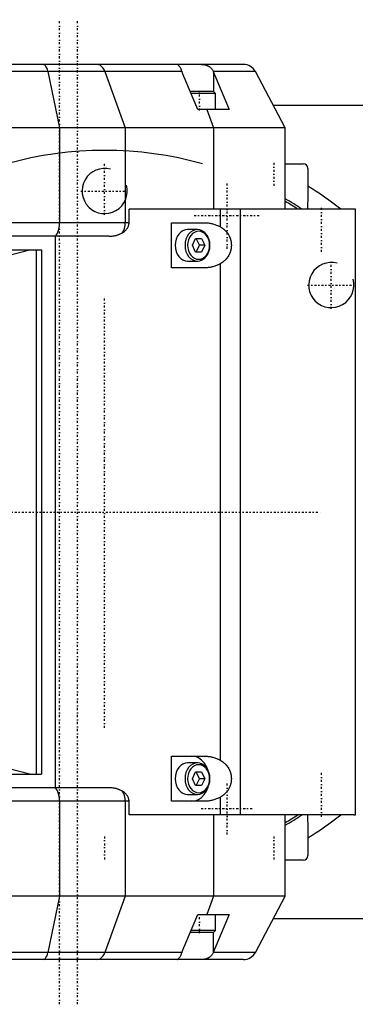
# Model space of a CAD drawing. Extents: x -545 to 345, y -109 to 109.
# Tile 5 of 6: x -19 to 56, y -109 to 109. Entities that reach past the tile are written whole.
import ezdxf

# ---------------------------------------------------------------- set-up
doc = ezdxf.new("R2010")
doc.units = 0
doc.linetypes.add('CENTER', pattern=[1.5, 0.45, -0.5, 0.05, -0.5])
for name, color, linetype in [('AM_0', 7, 'CONTINUOUS'), ('AM_10', 7, 'CONTINUOUS'), ('AM_7', 7, 'CENTER')]:
    doc.layers.add(name, color=color, linetype=linetype)

msp = doc.modelspace()

# ---------------------------------------------------------------- linework, layer by layer
at = {"layer": 'AM_0', "color": 7, "linetype": 'CONTINUOUS'}
for p, q in [((30.75, 99), (-60.48, 99)), ((17.15, 97.41), (-57.6, 97.41)), ((-12.57, 97.41), (-9.99, 85)), ((0.07, 97.41), (4.57, 85)), ((24.06, 97.41), (27.59, 89)), ((33.4, 97.41), (24.06, 97.41)), ((24.11, 97.3), (24.11, 93)), ((40, 85), (33.4, 97.41)), ((20.63, 89), (17.95, 95.3)), ((24.13, 93), (18.93, 93)), ((24.53, 92.6), (19.1, 92.6)), ((24.53, 92.6), (24.13, 93)), ((24.53, 89), (24.53, 92.6)), ((37.34, 90), (75, 90)), ((27.59, 89), (20.63, 89)), ((22.65, 89), (24.1, 85)), ((40, 85), (-50.98, 85)), ((-9.99, 85), (-9.99, 64)), ((4.57, 85), (4.57, 64)), ((24.1, 85), (24.1, 67)), ((40, 67), (40, 85)), ((40, 77), (44, 77)), ((45, 76), (45, 68.74)), ((5.41, 64), (5.41, 67)), ((55.16, 67), (5.41, 67)), ((25.63, 63.08), (25.63, 67)), ((30.1, -67), (30.1, 67)), ((55.53, -66.99), (55.53, 66.99)), ((5.41, 64), (-50.98, 64)), ((14.8, 64), (21.96, 64)), ((14.8, 54), (14.8, 64)), ((0.94, 61), (-51, 61)), ((-10.88, -61), (-10.88, 61)), ((20.56, 62.5), (18.39, 62.5)), ((19.46, 59), (20.13, 60.49)), ((20.13, 57.51), (19.46, 59)), ((20.13, 60.49), (21.49, 60.49)), ((20.99, 59), (20.31, 60.49)), ((20.31, 57.51), (20.99, 59)), ((22.17, 59), (20.99, 59)), ((21.49, 60.49), (22.17, 59)), ((22.17, 59), (21.49, 57.51)), ((-55.8, 58), (-14, 58)), ((-24.14, 56.08), (-16.58, 58)), ((-15.07, -58), (-15.07, 58)), ((-14, 58), (-14, -58)), ((21.49, 57.51), (20.13, 57.51)), ((18.39, 55.5), (20.56, 55.5)), ((25.63, -54.92), (25.63, 54.92)), ((21.96, 54), (14.8, 54)), ((14.8, -54), (21.96, -54)), ((14.8, -64), (14.8, -54)), ((-16.58, -58), (-24.14, -56.08)), ((20.56, -55.5), (18.39, -55.5)), ((-55.8, -58), (-14, -58)), ((19.46, -59), (20.13, -57.51)), ((20.13, -57.51), (21.49, -57.51)), ((20.99, -59), (20.31, -57.51)), ((21.49, -57.51), (22.17, -59)), ((20.13, -60.49), (19.46, -59)), ((21.49, -60.49), (20.13, -60.49)), ((20.31, -60.49), (20.99, -59)), ((22.17, -59), (20.99, -59)), ((22.17, -59), (21.49, -60.49)), ((0.94, -61), (-51, -61)), ((18.39, -62.5), (20.56, -62.5)), ((25.63, -67), (25.63, -63.08)), ((5.41, -64), (-50.98, -64)), ((-9.99, -64), (-9.99, -85)), ((4.57, -64), (4.57, -85)), ((5.41, -67), (5.41, -64)), ((21.96, -64), (14.8, -64)), ((55.16, -67), (5.41, -67)), ((24.1, -67), (24.1, -85)), ((40, -85), (40, -67)), ((45, -68.74), (45, -76)), ((44, -77), (40, -77)), ((40, -85), (-50.98, -85)), ((-9.99, -85), (-12.57, -97.41)), ((4.57, -85), (0.07, -97.41)), ((24.1, -85), (22.65, -89)), ((33.4, -97.41), (40, -85)), ((17.95, -95.3), (20.63, -89)), ((20.63, -89), (27.59, -89)), ((27.59, -89), (24.06, -97.41)), ((24.53, -92.6), (24.53, -89)), ((75, -90), (37.34, -90)), ((24.13, -93), (18.93, -93)), ((24.53, -92.6), (19.1, -92.6)), ((24.11, -97.3), (24.11, -93)), ((24.13, -93), (24.53, -92.6)), ((17.15, -97.41), (-57.6, -97.41)), ((33.4, -97.41), (24.06, -97.41)), ((30.75, -99), (-60.48, -99))]:
    msp.add_line(p, q, dxfattribs=at)
for points in [[(-12.57, 97.41), (-12.68, 97.86), (-12.83, 98.25), (-13, 98.57), (-13.19, 98.81), (-13.39, 98.95), (-13.6, 99)], [(0.07, 97.41), (-0.13, 97.86), (-0.38, 98.25), (-0.68, 98.57), (-1.01, 98.81), (-1.37, 98.95), (-1.73, 99)], [(-11.16, 61), (-10.93, 61.06), (-10.71, 61.23), (-10.51, 61.51), (-10.33, 61.88), (-10.19, 62.33), (-10.08, 62.85), (-10.01, 63.41), (-9.99, 64)], [(3.85, 61.71), (4.15, 62.18), (4.38, 62.74), (4.52, 63.35), (4.57, 64)], [(18.39, 62.5), (17.86, 62.43), (17.34, 62.23), (16.86, 61.91), (16.44, 61.47), (16.1, 60.94), (15.85, 60.34), (15.69, 59.68), (15.64, 59), (15.69, 58.32), (15.85, 57.66), (16.1, 57.06), (16.44, 56.53), (16.86, 56.09), (17.34, 55.77), (17.86, 55.57), (18.39, 55.5)], [(22.91, -57.16), (22.55, -56.27), (22.06, -55.5), (21.46, -54.86), (20.77, -54.39), (20.02, -54.1), (19.24, -54)], [(18.39, -55.5), (17.86, -55.57), (17.34, -55.77), (16.86, -56.09), (16.44, -56.53), (16.1, -57.06), (15.85, -57.66), (15.69, -58.32), (15.64, -59), (15.69, -59.68), (15.85, -60.34), (16.1, -60.94), (16.44, -61.47), (16.86, -61.91), (17.34, -62.23), (17.86, -62.43), (18.39, -62.5)], [(19.24, -64), (20.02, -63.9), (20.77, -63.61), (21.46, -63.14), (22.06, -62.5), (22.55, -61.73), (22.91, -60.84)], [(-9.99, -64), (-10.01, -63.41), (-10.08, -62.85), (-10.19, -62.33), (-10.33, -61.88), (-10.51, -61.51), (-10.71, -61.23), (-10.93, -61.06), (-11.16, -61)], [(4.57, -64), (4.52, -63.35), (4.38, -62.74), (4.15, -62.18), (3.85, -61.71)], [(-13.6, -99), (-13.39, -98.95), (-13.19, -98.81), (-13, -98.57), (-12.83, -98.25), (-12.68, -97.86), (-12.57, -97.41)], [(-1.73, -99), (-1.37, -98.95), (-1.01, -98.81), (-0.68, -98.57), (-0.38, -98.25), (-0.13, -97.86), (0.07, -97.41)]]:
    msp.add_lwpolyline(points, dxfattribs=at)
for points in [[(20.56, 62.5), (20.02, 62.43), (19.51, 62.23), (19.03, 61.91), (18.61, 61.47), (18.27, 60.94), (18.01, 60.34), (17.86, 59.68), (17.8, 59), (17.86, 58.32), (18.01, 57.66), (18.27, 57.06), (18.61, 56.53), (19.03, 56.09), (19.51, 55.77), (20.02, 55.57), (20.56, 55.5), (21.1, 55.57), (21.62, 55.77), (22.09, 56.09), (22.51, 56.53), (22.86, 57.06), (23.11, 57.66), (23.27, 58.32), (23.32, 59), (23.27, 59.68), (23.11, 60.34), (22.86, 60.94), (22.51, 61.47), (22.09, 61.91), (21.62, 62.23), (21.1, 62.43)], [(20.81, 55.9), (21.29, 55.96), (21.74, 56.14), (22.17, 56.42), (22.54, 56.81), (22.84, 57.28), (23.07, 57.81), (23.2, 58.4), (23.25, 59), (23.2, 59.6), (23.07, 60.19), (22.84, 60.72), (22.54, 61.19), (22.17, 61.58), (21.74, 61.86), (21.29, 62.04), (20.81, 62.1), (20.33, 62.04), (19.87, 61.86), (19.45, 61.58), (19.08, 61.19), (18.78, 60.72), (18.55, 60.19), (18.41, 59.6), (18.37, 59), (18.41, 58.4), (18.55, 57.81), (18.78, 57.28), (19.08, 56.81), (19.45, 56.42), (19.87, 56.14), (20.33, 55.96)], [(20.56, -55.5), (20.02, -55.57), (19.51, -55.77), (19.03, -56.09), (18.61, -56.53), (18.27, -57.06), (18.01, -57.66), (17.86, -58.32), (17.8, -59), (17.86, -59.68), (18.01, -60.34), (18.27, -60.94), (18.61, -61.47), (19.03, -61.91), (19.51, -62.23), (20.02, -62.43), (20.56, -62.5), (21.1, -62.43), (21.62, -62.23), (22.09, -61.91), (22.51, -61.47), (22.86, -60.94), (23.11, -60.34), (23.27, -59.68), (23.32, -59), (23.27, -58.32), (23.11, -57.66), (22.86, -57.06), (22.51, -56.53), (22.09, -56.09), (21.62, -55.77), (21.1, -55.57)], [(20.81, -62.1), (21.29, -62.04), (21.74, -61.86), (22.17, -61.58), (22.54, -61.19), (22.84, -60.72), (23.07, -60.19), (23.2, -59.6), (23.25, -59), (23.2, -58.4), (23.07, -57.81), (22.84, -57.28), (22.54, -56.81), (22.17, -56.42), (21.74, -56.14), (21.29, -55.96), (20.81, -55.9), (20.33, -55.96), (19.87, -56.14), (19.45, -56.42), (19.08, -56.81), (18.78, -57.28), (18.55, -57.81), (18.41, -58.4), (18.37, -59), (18.41, -59.6), (18.55, -60.19), (18.78, -60.72), (19.08, -61.19), (19.45, -61.58), (19.87, -61.86), (20.33, -62.04)]]:
    msp.add_lwpolyline(points, close=True, dxfattribs=at)
for points in [[(17.15, 97.41, 0), (17.12, 97.49, 0), (17.06, 97.65, 0), (16.99, 97.81, 0), (16.96, 97.88, 0), (16.93, 97.96, 0), (16.85, 98.1, 0), (16.78, 98.23, 0), (16.7, 98.35, 0), (16.63, 98.46, 0), (16.56, 98.56, 0), (16.52, 98.6, 0), (16.49, 98.65, 0), (16.42, 98.73, 0), (16.38, 98.77, 0), (16.37, 98.78, 0), (16.36, 98.79, 0), (16.35, 98.79, 0), (16.35, 98.8, 0), (16.34, 98.81, 0), (16.33, 98.82, 0), (16.32, 98.83, 0), (16.31, 98.84, 0), (16.3, 98.85, 0), (16.29, 98.85, 0), (16.29, 98.86, 0), (16.28, 98.87, 0), (16.27, 98.88, 0), (16.23, 98.9, 0), (16.18, 98.94, 0), (16.16, 98.96, 0), (16.14, 98.97, 0), (16.1, 98.99, 0), (16.07, 99, 0), (16.06, 99, 0)], [(21.47, 99, 0), (21.57, 99, 0), (21.76, 98.99, 0), (21.94, 98.97, 0), (22.03, 98.96, 0), (22.13, 98.95, 0), (22.31, 98.91, 0), (22.48, 98.86, 0), (22.58, 98.83, 0), (22.61, 98.82, 0), (22.64, 98.81, 0), (22.65, 98.8, 0), (22.67, 98.8, 0), (22.7, 98.78, 0), (22.72, 98.77, 0), (22.75, 98.76, 0), (22.78, 98.75, 0), (22.81, 98.74, 0), (22.82, 98.73, 0), (22.83, 98.72, 0), (22.86, 98.71, 0), (22.89, 98.7, 0), (22.91, 98.69, 0), (22.94, 98.67, 0), (22.96, 98.66, 0), (22.98, 98.65, 0), (22.99, 98.64, 0), (23.02, 98.63, 0), (23.04, 98.61, 0), (23.05, 98.61, 0), (23.07, 98.6, 0), (23.09, 98.58, 0), (23.12, 98.57, 0), (23.13, 98.56, 0), (23.14, 98.55, 0), (23.16, 98.54, 0), (23.19, 98.52, 0), (23.27, 98.46, 0), (23.41, 98.35, 0), (23.53, 98.22, 0), (23.65, 98.09, 0), (23.76, 97.95, 0), (23.81, 97.88, 0), (23.86, 97.81, 0), (23.95, 97.65, 0), (24.03, 97.49, 0), (24.06, 97.41, 0)], [(17.95, 95.3, 0), (17.81, 95.65, 0), (17.53, 96.35, 0), (17.27, 97.06, 0), (17.15, 97.41, 0)], [(55.53, 66.99, 0), (55.47, 66.99, 0), (55.34, 67, 0), (55.22, 67, 0), (55.16, 67, 0)], [(3.85, 61.71, 0), (3.93, 61.76, 0), (4.08, 61.86, 0), (4.23, 61.96, 0), (4.3, 62.01, 0), (4.37, 62.07, 0), (4.51, 62.18, 0), (4.63, 62.3, 0), (4.75, 62.42, 0), (4.85, 62.54, 0), (4.95, 62.67, 0), (5, 62.74, 0), (5.04, 62.8, 0), (5.12, 62.94, 0), (5.19, 63.07, 0), (5.25, 63.21, 0), (5.3, 63.35, 0), (5.34, 63.5, 0), (5.36, 63.57, 0), (5.37, 63.64, 0), (5.39, 63.72, 0), (5.39, 63.75, 0), (5.39, 63.77, 0), (5.39, 63.78, 0), (5.4, 63.8, 0), (5.4, 63.82, 0), (5.4, 63.84, 0), (5.4, 63.87, 0), (5.4, 63.89, 0), (5.4, 63.92, 0), (5.4, 63.93, 0), (5.41, 63.94, 0), (5.41, 63.96, 0), (5.41, 63.99, 0), (5.41, 64, 0)], [(21.96, 64, 0), (22.07, 64, 0), (22.28, 63.99, 0), (22.5, 63.98, 0), (22.61, 63.97, 0), (22.72, 63.96, 0), (22.93, 63.94, 0), (23.15, 63.91, 0), (23.36, 63.88, 0), (23.57, 63.84, 0), (23.78, 63.79, 0), (23.88, 63.76, 0), (23.99, 63.74, 0), (24.19, 63.68, 0), (24.4, 63.62, 0), (24.59, 63.55, 0), (24.79, 63.47, 0), (24.98, 63.39, 0), (25.08, 63.35, 0), (25.17, 63.31, 0), (25.36, 63.22, 0), (25.54, 63.13, 0), (25.63, 63.08, 0)], [(0.94, 61, 0), (1.02, 61, 0), (1.18, 61, 0), (1.35, 61.01, 0), (1.43, 61.02, 0), (1.51, 61.02, 0), (1.68, 61.04, 0), (1.86, 61.06, 0), (2.03, 61.09, 0), (2.2, 61.12, 0), (2.36, 61.15, 0), (2.45, 61.17, 0), (2.53, 61.19, 0), (2.69, 61.23, 0), (2.85, 61.28, 0), (3, 61.33, 0), (3.15, 61.38, 0), (3.31, 61.44, 0), (3.39, 61.48, 0), (3.47, 61.51, 0), (3.62, 61.59, 0), (3.77, 61.67, 0), (3.85, 61.71, 0)], [(25.63, 63.08, 0), (25.67, 63.05, 0), (25.75, 63.01, 0), (25.83, 62.96, 0), (25.87, 62.93, 0), (25.91, 62.91, 0), (25.99, 62.86, 0), (26.06, 62.81, 0), (26.14, 62.75, 0), (26.21, 62.7, 0), (26.29, 62.64, 0), (26.32, 62.61, 0), (26.36, 62.58, 0), (26.43, 62.53, 0), (26.5, 62.47, 0), (26.57, 62.41, 0), (26.63, 62.35, 0), (26.7, 62.28, 0), (26.73, 62.25, 0), (26.76, 62.22, 0), (26.82, 62.15, 0), (26.88, 62.09, 0), (26.91, 62.06, 0), (26.94, 62.02, 0), (27, 61.96, 0), (27.06, 61.89, 0), (27.09, 61.85, 0), (27.11, 61.82, 0), (27.17, 61.74, 0), (27.22, 61.67, 0), (27.28, 61.59, 0), (27.33, 61.52, 0), (27.38, 61.44, 0), (27.4, 61.4, 0), (27.43, 61.36, 0), (27.47, 61.28, 0), (27.52, 61.2, 0), (27.56, 61.11, 0), (27.6, 61.03, 0), (27.64, 60.94, 0), (27.66, 60.9, 0), (27.68, 60.86, 0), (27.72, 60.77, 0), (27.75, 60.68, 0), (27.79, 60.59, 0), (27.82, 60.5, 0), (27.85, 60.41, 0), (27.86, 60.37, 0), (27.88, 60.32, 0), (27.9, 60.23, 0), (27.93, 60.14, 0), (27.95, 60.05, 0), (27.97, 59.96, 0), (27.99, 59.87, 0), (27.99, 59.82, 0), (28, 59.77, 0), (28.02, 59.68, 0), (28.03, 59.59, 0), (28.04, 59.5, 0), (28.05, 59.41, 0), (28.06, 59.32, 0), (28.06, 59.27, 0), (28.06, 59.22, 0), (28.07, 59.13, 0), (28.07, 59.04, 0), (28.07, 59, 0), (28.07, 58.96, 0), (28.07, 58.87, 0), (28.06, 58.78, 0), (28.06, 58.73, 0), (28.06, 58.68, 0), (28.05, 58.59, 0), (28.04, 58.5, 0), (28.03, 58.41, 0), (28.02, 58.32, 0), (28, 58.23, 0), (27.99, 58.18, 0), (27.99, 58.13, 0), (27.97, 58.04, 0), (27.95, 57.95, 0), (27.93, 57.86, 0), (27.9, 57.77, 0), (27.88, 57.68, 0), (27.86, 57.63, 0), (27.85, 57.59, 0), (27.82, 57.5, 0), (27.79, 57.41, 0), (27.75, 57.32, 0), (27.72, 57.23, 0), (27.68, 57.14, 0), (27.66, 57.1, 0), (27.64, 57.06, 0), (27.6, 56.97, 0), (27.56, 56.89, 0), (27.52, 56.8, 0), (27.47, 56.72, 0), (27.43, 56.64, 0), (27.4, 56.6, 0), (27.38, 56.56, 0), (27.33, 56.48, 0), (27.28, 56.41, 0), (27.22, 56.33, 0), (27.17, 56.26, 0), (27.11, 56.18, 0), (27.09, 56.15, 0), (27.06, 56.11, 0), (27, 56.04, 0), (26.94, 55.98, 0), (26.91, 55.94, 0), (26.88, 55.91, 0), (26.82, 55.85, 0), (26.76, 55.78, 0), (26.73, 55.75, 0), (26.7, 55.72, 0), (26.63, 55.65, 0), (26.57, 55.59, 0), (26.5, 55.53, 0), (26.43, 55.47, 0), (26.36, 55.42, 0), (26.32, 55.39, 0), (26.29, 55.36, 0), (26.21, 55.3, 0), (26.14, 55.25, 0), (26.06, 55.19, 0), (25.99, 55.14, 0), (25.91, 55.09, 0), (25.87, 55.07, 0), (25.83, 55.04, 0), (25.75, 54.99, 0), (25.67, 54.95, 0), (25.63, 54.92, 0)], [(25.63, 54.92, 0), (25.54, 54.87, 0), (25.36, 54.78, 0), (25.17, 54.69, 0), (25.08, 54.65, 0), (24.98, 54.61, 0), (24.79, 54.53, 0), (24.59, 54.45, 0), (24.4, 54.38, 0), (24.19, 54.32, 0), (23.99, 54.26, 0), (23.88, 54.24, 0), (23.78, 54.21, 0), (23.57, 54.16, 0), (23.36, 54.12, 0), (23.15, 54.09, 0), (22.93, 54.06, 0), (22.72, 54.04, 0), (22.61, 54.03, 0), (22.5, 54.02, 0), (22.28, 54.01, 0), (22.07, 54, 0), (21.96, 54, 0)], [(21.96, -54, 0), (22.07, -54, 0), (22.28, -54.01, 0), (22.5, -54.02, 0), (22.61, -54.03, 0), (22.72, -54.04, 0), (22.93, -54.06, 0), (23.15, -54.09, 0), (23.36, -54.12, 0), (23.57, -54.16, 0), (23.78, -54.21, 0), (23.88, -54.24, 0), (23.99, -54.26, 0), (24.19, -54.32, 0), (24.4, -54.38, 0), (24.59, -54.45, 0), (24.79, -54.53, 0), (24.98, -54.61, 0), (25.08, -54.65, 0), (25.17, -54.69, 0), (25.36, -54.78, 0), (25.54, -54.87, 0), (25.63, -54.92, 0)], [(25.63, -54.92, 0), (25.67, -54.95, 0), (25.75, -54.99, 0), (25.83, -55.04, 0), (25.87, -55.07, 0), (25.91, -55.09, 0), (25.99, -55.14, 0), (26.06, -55.19, 0), (26.14, -55.25, 0), (26.21, -55.3, 0), (26.29, -55.36, 0), (26.32, -55.39, 0), (26.36, -55.42, 0), (26.43, -55.47, 0), (26.5, -55.53, 0), (26.57, -55.59, 0), (26.63, -55.65, 0), (26.7, -55.72, 0), (26.73, -55.75, 0), (26.76, -55.78, 0), (26.82, -55.85, 0), (26.88, -55.91, 0), (26.91, -55.94, 0), (26.94, -55.98, 0), (27, -56.04, 0), (27.06, -56.11, 0), (27.09, -56.15, 0), (27.11, -56.18, 0), (27.17, -56.26, 0), (27.22, -56.33, 0), (27.28, -56.41, 0), (27.33, -56.48, 0), (27.38, -56.56, 0), (27.4, -56.6, 0), (27.43, -56.64, 0), (27.47, -56.72, 0), (27.52, -56.8, 0), (27.56, -56.89, 0), (27.6, -56.97, 0), (27.64, -57.06, 0), (27.66, -57.1, 0), (27.68, -57.14, 0), (27.72, -57.23, 0), (27.75, -57.32, 0), (27.79, -57.41, 0), (27.82, -57.5, 0), (27.85, -57.59, 0), (27.86, -57.63, 0), (27.88, -57.68, 0), (27.9, -57.77, 0), (27.93, -57.86, 0), (27.95, -57.95, 0), (27.97, -58.04, 0), (27.99, -58.13, 0), (27.99, -58.18, 0), (28, -58.23, 0), (28.02, -58.32, 0), (28.03, -58.41, 0), (28.04, -58.5, 0), (28.05, -58.59, 0), (28.06, -58.68, 0), (28.06, -58.73, 0), (28.06, -58.78, 0), (28.07, -58.87, 0), (28.07, -58.96, 0), (28.07, -59, 0), (28.07, -59.04, 0), (28.07, -59.13, 0), (28.06, -59.22, 0), (28.06, -59.27, 0), (28.06, -59.32, 0), (28.05, -59.41, 0), (28.04, -59.5, 0), (28.03, -59.59, 0), (28.02, -59.68, 0), (28, -59.77, 0), (27.99, -59.82, 0), (27.99, -59.87, 0), (27.97, -59.96, 0), (27.95, -60.05, 0), (27.93, -60.14, 0), (27.9, -60.23, 0), (27.88, -60.32, 0), (27.86, -60.37, 0), (27.85, -60.41, 0), (27.82, -60.5, 0), (27.79, -60.59, 0), (27.75, -60.68, 0), (27.72, -60.77, 0), (27.68, -60.86, 0), (27.66, -60.9, 0), (27.64, -60.94, 0), (27.6, -61.03, 0), (27.56, -61.11, 0), (27.52, -61.2, 0), (27.47, -61.28, 0), (27.43, -61.36, 0), (27.4, -61.4, 0), (27.38, -61.44, 0), (27.33, -61.52, 0), (27.28, -61.59, 0), (27.22, -61.67, 0), (27.17, -61.74, 0), (27.11, -61.82, 0), (27.09, -61.85, 0), (27.06, -61.89, 0), (27, -61.96, 0), (26.94, -62.02, 0), (26.91, -62.06, 0), (26.88, -62.09, 0), (26.82, -62.15, 0), (26.76, -62.22, 0), (26.73, -62.25, 0), (26.7, -62.28, 0), (26.63, -62.35, 0), (26.57, -62.41, 0), (26.5, -62.47, 0), (26.43, -62.53, 0), (26.36, -62.58, 0), (26.32, -62.61, 0), (26.29, -62.64, 0), (26.21, -62.7, 0), (26.14, -62.75, 0), (26.06, -62.81, 0), (25.99, -62.86, 0), (25.91, -62.91, 0), (25.87, -62.93, 0), (25.83, -62.96, 0), (25.75, -63.01, 0), (25.67, -63.05, 0), (25.63, -63.08, 0)], [(3.85, -61.71, 0), (3.77, -61.67, 0), (3.62, -61.59, 0), (3.47, -61.51, 0), (3.39, -61.48, 0), (3.31, -61.44, 0), (3.15, -61.38, 0), (3, -61.33, 0), (2.85, -61.28, 0), (2.69, -61.23, 0), (2.53, -61.19, 0), (2.45, -61.17, 0), (2.36, -61.15, 0), (2.2, -61.12, 0), (2.03, -61.09, 0), (1.86, -61.06, 0), (1.68, -61.04, 0), (1.51, -61.02, 0), (1.43, -61.02, 0), (1.35, -61.01, 0), (1.18, -61, 0), (1.02, -61, 0), (0.94, -61, 0)], [(5.41, -64, 0), (5.41, -63.99, 0), (5.41, -63.96, 0), (5.41, -63.94, 0), (5.4, -63.93, 0), (5.4, -63.92, 0), (5.4, -63.89, 0), (5.4, -63.87, 0), (5.4, -63.84, 0), (5.4, -63.82, 0), (5.4, -63.8, 0), (5.39, -63.78, 0), (5.39, -63.77, 0), (5.39, -63.75, 0), (5.39, -63.72, 0), (5.37, -63.64, 0), (5.36, -63.57, 0), (5.34, -63.5, 0), (5.3, -63.35, 0), (5.25, -63.21, 0), (5.19, -63.07, 0), (5.12, -62.94, 0), (5.04, -62.8, 0), (5, -62.74, 0), (4.95, -62.67, 0), (4.85, -62.54, 0), (4.75, -62.42, 0), (4.63, -62.3, 0), (4.51, -62.18, 0), (4.37, -62.07, 0), (4.3, -62.01, 0), (4.23, -61.96, 0), (4.08, -61.86, 0), (3.93, -61.76, 0), (3.85, -61.71, 0)], [(25.63, -63.08, 0), (25.54, -63.13, 0), (25.36, -63.22, 0), (25.17, -63.31, 0), (25.08, -63.35, 0), (24.98, -63.39, 0), (24.79, -63.47, 0), (24.59, -63.55, 0), (24.4, -63.62, 0), (24.19, -63.68, 0), (23.99, -63.74, 0), (23.88, -63.76, 0), (23.78, -63.79, 0), (23.57, -63.84, 0), (23.36, -63.88, 0), (23.15, -63.91, 0), (22.93, -63.94, 0), (22.72, -63.96, 0), (22.61, -63.97, 0), (22.5, -63.98, 0), (22.28, -63.99, 0), (22.07, -64, 0), (21.96, -64, 0)], [(55.16, -67, 0), (55.22, -67, 0), (55.34, -67, 0), (55.47, -66.99, 0), (55.53, -66.99, 0)], [(17.15, -97.41, 0), (17.27, -97.06, 0), (17.53, -96.35, 0), (17.81, -95.65, 0), (17.95, -95.3, 0)], [(16.06, -99, 0), (16.07, -99, 0), (16.1, -98.99, 0), (16.14, -98.97, 0), (16.16, -98.96, 0), (16.18, -98.94, 0), (16.23, -98.9, 0), (16.29, -98.85, 0), (16.35, -98.79, 0), (16.42, -98.73, 0), (16.49, -98.65, 0), (16.52, -98.6, 0), (16.56, -98.56, 0), (16.63, -98.46, 0), (16.7, -98.35, 0), (16.78, -98.23, 0), (16.85, -98.1, 0), (16.93, -97.96, 0), (16.96, -97.88, 0), (16.99, -97.81, 0), (17.06, -97.65, 0), (17.12, -97.49, 0), (17.15, -97.41, 0)], [(24.06, -97.41, 0), (24.03, -97.49, 0), (23.95, -97.65, 0), (23.86, -97.81, 0), (23.81, -97.88, 0), (23.76, -97.95, 0), (23.65, -98.09, 0), (23.53, -98.23, 0), (23.41, -98.35, 0), (23.27, -98.46, 0), (23.19, -98.52, 0), (23.16, -98.54, 0), (23.14, -98.55, 0), (23.13, -98.56, 0), (23.12, -98.57, 0), (23.09, -98.58, 0), (23.07, -98.6, 0), (23.05, -98.61, 0), (23.04, -98.61, 0), (23.02, -98.63, 0), (22.99, -98.64, 0), (22.98, -98.65, 0), (22.96, -98.66, 0), (22.94, -98.67, 0), (22.91, -98.69, 0), (22.89, -98.7, 0), (22.86, -98.71, 0), (22.83, -98.73, 0), (22.82, -98.73, 0), (22.8, -98.74, 0), (22.78, -98.75, 0), (22.75, -98.76, 0), (22.72, -98.77, 0), (22.69, -98.78, 0), (22.67, -98.8, 0), (22.65, -98.8, 0), (22.64, -98.81, 0), (22.61, -98.82, 0), (22.58, -98.83, 0), (22.48, -98.86, 0), (22.31, -98.91, 0), (22.13, -98.95, 0), (22.04, -98.96, 0), (21.94, -98.97, 0), (21.76, -98.99, 0), (21.57, -99, 0), (21.47, -99, 0)]]:
    msp.add_polyline3d(points, dxfattribs=at)
for centre, radius, start, end in [((30.75, 96), 3, 28, 90), ((0, 0), 80, 74.2595, 105.7405), ((44, 76), 1, 0, 90), ((0, 0), 85, 52.0209, 58.0343), ((0, 0), 80, 56.8771, 60), ((0, 0), 79.5, 57.4335, 59.7917), ((49.9, 67.73), 5, 168.305, 188.3545), ((0, 0), 80, 300, 303.1229), ((0, 0), 79.5, 300.2083, 302.5665), ((49.9, -67.73), 5, 171.6455, 191.695), ((0, 0), 85, 301.9657, 307.9791), ((44, -76), 1, 270, 0), ((30.75, -96), 3, 270, 332)]:
    msp.add_arc(centre, radius, start, end, dxfattribs=at)
at = {"layer": 'AM_10', "color": 7, "linetype": 'CONTINUOUS'}
for centre in [(0, 71), (50.2, 50.2)]:
    msp.add_arc(centre, 5, 75, 15, dxfattribs=at)
at = {"layer": 'AM_7', "color": 4, "linetype": 'CENTER'}
for p, q in [((-10, -108.9), (-10, 108.9)), ((-6.01, -108.9), (-6.01, 108.9)), ((21.03, 88.8), (21.03, 93.2)), ((0, 65.75), (0, 77.25)), ((37.5, 77.25), (37.5, 71.75)), ((27.17, 58.25), (27.17, 72.95)), ((-5.25, 71), (5.25, 71)), ((19.82, 65.6), (34.52, 65.6)), ((22.97, 65.59), (31.37, 65.59)), ((48, 57.55), (48, 67.45)), ((50.2, 44.95), (50.2, 55.45)), ((44.95, 50.2), (55.45, 50.2)), ((0, -47.77), (0, 47.77)), ((-47.77, 0), (47.77, 0)), ((48, -67.45), (48, -57.55)), ((27.17, -71.37), (27.17, -59.82)), ((27.17, -69.79), (27.17, -61.39)), ((21.4, -65.6), (32.95, -65.6)), ((22.97, -65.59), (31.37, -65.59)), ((0, -71.75), (0, -77.25)), ((37.5, -71.75), (37.5, -77.25)), ((21.03, -93.2), (21.03, -88.8))]:
    msp.add_line(p, q, dxfattribs=at)

doc.saveas('drawing.dxf')
